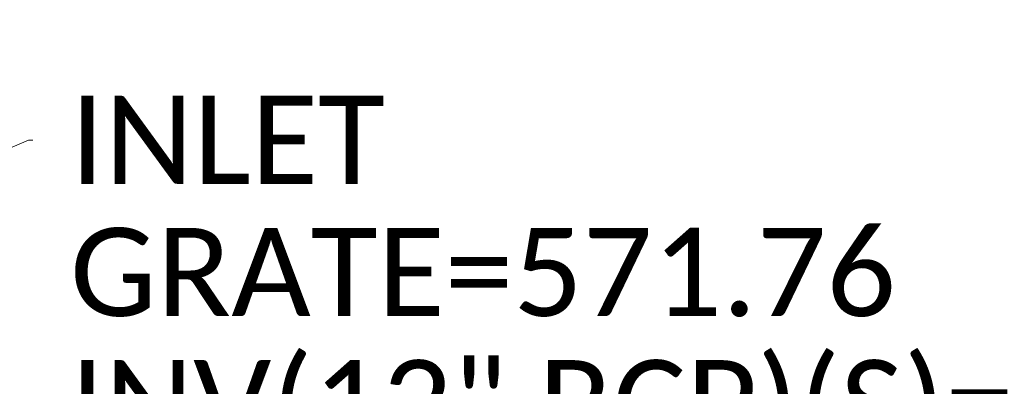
# Model space of a CAD drawing. Extents: x 413123 to 1465301, y 377724 to 504150.
# Tile 106 of 256: x 1463421 to 1463453, y 433159 to 433171. Entities that reach past the tile are written whole.
import ezdxf

# ---------------------------------------------------------------- set-up
doc = ezdxf.new("R2010")
doc.units = 0
doc.header["$MEASUREMENT"] = 0
doc.linetypes.add('DGN Style 1', pattern=[8.732639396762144, 0.01453018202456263, -8.71810921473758])
doc.linetypes.add('DGN Style 3', pattern=[20.34225483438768, 14.53018202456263, -5.812072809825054])
for name, color, linetype, lineweight in [('DR_X_Text', 7, 'Continuous', 0), ('PV_X_Curb', 120, 'DGN Style 1', 0), ('PV_X_EOP', 7, 'DGN Style 3', 0)]:
    doc.layers.add(name, color=color, linetype=linetype, lineweight=lineweight)
doc.styles.add('X_Straight-Normal LS 0.50', font='calibril.ttf', dxfattribs={"height": 0.13999972})
doc.styles.add('X_Straight-Normal LS 0.50_0', font='calibril.ttf')
doc.dimstyles.new('X_Dec-0  Masked  Straight', dxfattribs={"dimtxt": 0.13999972, "dimasz": 0.13999972, "dimexe": 0.06999986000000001, "dimexo": 0.06999986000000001, "dimgap": 0.06999986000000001, "dimtad": 1, "dimdec": 0, "dimzin": 3, "dimdsep": 46, "dimtxsty": 'X_Straight-Normal LS 0.50_0', "dimcen": 0, "dimclrd": 7, "dimclre": 7, "dimaunit": 1, "dimadec": 4, "dimazin": 2, "dimtfac": 1, "dimtdec": 0, "dimtofl": 0, "dimtmove": 1, "dimatfit": 1, "dimfxl": 1, "dimtolj": 1, "dimtzin": 3, "dimlwd": 0, "dimlwe": 0, "dimarcsym": 0})

msp = doc.modelspace()

# ---------------------------------------------------------------- linework, layer by layer
at = {"layer": 'PV_X_Curb'}
for points, knots in [([(1463694.730807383, 433042.1012902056, 573.2000085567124), (1463688.122071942, 433044.6665198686, 573.2117681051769), (1463681.5133365, 433047.2317495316, 573.2235276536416), (1463674.904601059, 433049.7969791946, 573.2352872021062), (1463669.906627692, 433051.7384291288, 573.2422034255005), (1463664.908654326, 433053.679879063, 573.249119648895), (1463659.910680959, 433055.6213289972, 573.2560358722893), (1463659.31440991, 433055.8530469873, 573.3282538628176), (1463658.718138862, 433056.0847649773, 573.400471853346), (1463658.121867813, 433056.3164829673, 573.4726898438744), (1463656.811811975, 433056.8455353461, 573.4691755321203), (1463655.501756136, 433057.3745877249, 573.4656612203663), (1463654.191700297, 433057.9036401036, 573.4621469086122), (1463647.078403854, 433060.7016199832, 573.4311409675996), (1463639.965107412, 433063.4995998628, 573.4001350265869), (1463632.851810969, 433066.2975797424, 573.3691290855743), (1463626.603526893, 433068.7760307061, 573.3262890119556), (1463620.355242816, 433071.25448167, 573.2834489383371), (1463614.10695874, 433073.7329326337, 573.2406088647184), (1463606.821724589, 433076.5483492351, 573.1778320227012), (1463599.536490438, 433079.3637658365, 573.1150551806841), (1463592.251256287, 433082.1791824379, 573.052278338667), (1463585.048675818, 433085.0513616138, 572.9767093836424), (1463577.846095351, 433087.9235407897, 572.901140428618), (1463570.643514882, 433090.7957199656, 572.8255714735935), (1463568.520856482, 433091.6009161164, 572.8136526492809), (1463566.398198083, 433092.4061122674, 572.8017338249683), (1463564.275539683, 433093.2113084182, 572.7898150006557), (1463563.658286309, 433093.4932407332, 572.723361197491), (1463563.041032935, 433093.7751730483, 572.6569073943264), (1463562.423779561, 433094.0571053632, 572.5904535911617), (1463557.897842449, 433095.8076798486, 572.5495712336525), (1463553.371905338, 433097.5582543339, 572.5086888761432), (1463548.845968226, 433099.3088288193, 572.4678065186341), (1463541.746736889, 433102.0973839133, 572.4116307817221), (1463534.647505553, 433104.8859390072, 572.3554550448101), (1463527.548274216, 433107.6744941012, 572.2992793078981), (1463527.099574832, 433107.8541490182, 572.3819727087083), (1463526.650875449, 433108.0338039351, 572.4646661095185), (1463526.202176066, 433108.2134588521, 572.5473595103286), (1463518.442801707, 433111.2934591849, 572.5872886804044), (1463510.683427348, 433114.3734595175, 572.6272178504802), (1463502.924052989, 433117.4534598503, 572.6671470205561), (1463495.101662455, 433120.5759616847, 572.6180249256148), (1463487.279271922, 433123.6984635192, 572.5689028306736), (1463479.456881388, 433126.8209653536, 572.5197807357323), (1463474.540841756, 433128.7396558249, 572.5305568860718), (1463469.624802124, 433130.6583462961, 572.5413330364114), (1463464.708762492, 433132.5770367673, 572.5521091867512), (1463464.15178183, 433132.7738995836, 572.4839343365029), (1463463.594801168, 433132.9707623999, 572.4157594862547), (1463463.037820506, 433133.1676252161, 572.3475846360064), (1463455.395093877, 433136.1460172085, 572.2965798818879), (1463447.752367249, 433139.1244092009, 572.2455751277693), (1463440.10964062, 433142.1028011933, 572.1945703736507), (1463439.463345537, 433142.3911085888, 572.2249332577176), (1463438.817050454, 433142.6794159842, 572.2552961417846), (1463438.170755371, 433142.9677233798, 572.2856590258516), (1463431.589276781, 433145.5431962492, 572.3185177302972), (1463425.007798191, 433148.1186691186, 572.351376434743), (1463418.4263196, 433150.6941419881, 572.3842351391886), (1463413.565512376, 433152.6091060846, 572.3506952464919), (1463408.704705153, 433154.5240701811, 572.3171553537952), (1463403.843897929, 433156.4390342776, 572.2836154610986), (1463402.295983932, 433157.0721267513, 572.2966227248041), (1463400.748069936, 433157.7052192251, 572.3096299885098), (1463399.20015594, 433158.3383116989, 572.3226372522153), (1463398.571326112, 433158.6030358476, 572.2531442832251), (1463397.942496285, 433158.8677599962, 572.1836513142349), (1463397.313666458, 433159.1324841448, 572.1141583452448), (1463389.499427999, 433162.1494767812, 572.1431257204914), (1463381.68518954, 433165.1664694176, 572.172093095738), (1463373.87095108, 433168.1834620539, 572.2010604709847), (1463373.202610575, 433168.4242856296, 572.2485422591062), (1463372.53427007, 433168.6651092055, 572.2960240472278), (1463371.865929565, 433168.9059327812, 572.3435058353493), (1463366.852918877, 433170.8940812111, 572.309207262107), (1463361.839908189, 433172.882229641, 572.2749086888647), (1463356.826897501, 433174.8703780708, 572.2406101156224), (1463350.263613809, 433177.4130764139, 572.2105829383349), (1463343.700330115, 433179.955774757, 572.1805557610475), (1463337.137046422, 433182.4984731, 572.1505285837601), (1463332.732110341, 433184.1753668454, 572.1399057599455), (1463328.327174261, 433185.8522605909, 572.129282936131), (1463323.922238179, 433187.5291543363, 572.1186601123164), (1463323.550514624, 433187.6736224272, 572.0672464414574), (1463323.17879107, 433187.8180905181, 572.0158327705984), (1463322.807067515, 433187.9625586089, 571.9644190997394), (1463314.242457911, 433191.4677850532, 571.9189611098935), (1463305.677848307, 433194.9730114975, 571.8735031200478), (1463297.113238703, 433198.4782379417, 571.8280451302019), (1463296.447798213, 433198.6498683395, 571.8729159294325), (1463295.782357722, 433198.8214987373, 571.917786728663), (1463295.116917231, 433198.9931291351, 571.9626575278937), (1463288.43623397, 433201.6173953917, 571.9595616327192), (1463281.755550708, 433204.2416616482, 571.9564657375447), (1463275.074867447, 433206.8659279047, 571.9533698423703), (1463270.698621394, 433208.5836220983, 571.955071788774), (1463266.322375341, 433210.3013162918, 571.9567737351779), (1463261.946129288, 433212.0190104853, 571.9584756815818), (1463261.255964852, 433212.2907585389, 571.8814296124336), (1463260.565800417, 433212.5625065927, 571.8043835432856), (1463259.875635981, 433212.8342546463, 571.7273374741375), (1463253.221984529, 433215.4661261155, 571.684237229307), (1463246.568333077, 433218.0979975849, 571.6411369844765), (1463239.914681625, 433220.7298690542, 571.5980367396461), (1463232.697418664, 433223.5591135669, 571.584901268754), (1463225.480155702, 433226.3883580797, 571.5717657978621), (1463218.262892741, 433229.2176025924, 571.5586303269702), (1463212.689928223, 433231.3845503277, 571.501804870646), (1463207.116963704, 433233.5514980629, 571.4449794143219), (1463201.543999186, 433235.7184457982, 571.3881539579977), (1463197.702392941, 433237.2969398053, 571.3824755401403), (1463193.860786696, 433238.8754338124, 571.376797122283), (1463190.01918045, 433240.4539278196, 571.3711187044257), (1463189.420555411, 433240.6641899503, 571.4587546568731), (1463188.821930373, 433240.874452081, 571.5463906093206), (1463188.223305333, 433241.0847142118, 571.6340265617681), (1463185.054584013, 433242.3131517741, 571.6250500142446), (1463181.885862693, 433243.5415893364, 571.6160734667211), (1463178.717141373, 433244.7700268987, 571.6070969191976), (1463171.181422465, 433247.7347391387, 571.5342143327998), (1463163.645703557, 433250.6994513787, 571.4613317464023), (1463156.10998465, 433253.6641636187, 571.3884491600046), (1463148.761307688, 433256.5197229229, 571.322577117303), (1463141.412630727, 433259.3752822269, 571.2567050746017), (1463134.063953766, 433262.2308415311, 571.1908330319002), (1463126.984343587, 433264.9936274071, 571.2120531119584), (1463119.904733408, 433267.756413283, 571.2332731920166), (1463112.82512323, 433270.519199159, 571.2544932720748), (1463106.948373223, 433272.8554993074, 571.272380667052), (1463101.071623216, 433275.1917994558, 571.290268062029), (1463095.19487321, 433277.5280996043, 571.3081554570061), (1463087.382378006, 433280.5556578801, 571.2445784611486), (1463079.569882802, 433283.583216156, 571.1810014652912), (1463071.757387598, 433286.6107744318, 571.1174244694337), (1463067.011834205, 433288.4980060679, 571.0790224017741), (1463062.266280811, 433290.385237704, 571.0406203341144), (1463057.520727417, 433292.27246934, 571.0022182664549), (1463052.596696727, 433294.1302708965, 570.9741905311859), (1463047.672666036, 433295.988072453, 570.946162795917), (1463042.748635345, 433297.8458740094, 570.9181350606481), (1463040.996474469, 433298.028892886, 570.6600759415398), (1463037.884741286, 433298.0614564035, 570.3732611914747), (1463033.533792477, 433297.4811137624, 570.213053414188), (1463028.578927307, 433295.8351240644, 570.8846791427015), (1463025.750437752, 433293.3300609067, 570.5443428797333), (1463024.222435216, 433291.00068514, 570.5092220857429), (1463023.412434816, 433289.7658735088, 570.490604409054), (1463022.602434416, 433288.5310618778, 570.4719867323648), (1463021.792434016, 433287.2962502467, 570.4533690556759), (1463021.001432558, 433285.3732457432, 570.5012869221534), (1463020.2104311, 433283.4502412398, 570.549204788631), (1463019.419429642, 433281.5272367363, 570.5971226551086), (1463018.531487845, 433279.3825151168, 570.6481372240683), (1463017.643546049, 433277.2377934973, 570.6991517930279), (1463016.755604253, 433275.0930718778, 570.7501663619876), (1463014.741467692, 433270.0950215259, 570.9656913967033), (1463012.727331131, 433265.096971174, 571.181216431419), (1463010.71319457, 433260.0989208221, 571.3967414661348)], [0, 0, 0, 0, 0.01923076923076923, 0.01923076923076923, 0.01923076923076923, 0.03846153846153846, 0.03846153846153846, 0.03846153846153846, 0.05769230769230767, 0.05769230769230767, 0.05769230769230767, 0.07692307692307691, 0.07692307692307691, 0.07692307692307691, 0.09615384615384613, 0.09615384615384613, 0.09615384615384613, 0.1153846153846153, 0.1153846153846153, 0.1153846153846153, 0.1346153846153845, 0.1346153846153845, 0.1346153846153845, 0.1538461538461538, 0.1538461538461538, 0.1538461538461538, 0.1730769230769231, 0.1730769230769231, 0.1730769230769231, 0.1923076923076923, 0.1923076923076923, 0.1923076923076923, 0.2115384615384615, 0.2115384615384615, 0.2115384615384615, 0.2307692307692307, 0.2307692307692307, 0.2307692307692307, 0.25, 0.25, 0.25, 0.269230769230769, 0.269230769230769, 0.269230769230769, 0.2884615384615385, 0.2884615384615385, 0.2884615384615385, 0.3076923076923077, 0.3076923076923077, 0.3076923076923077, 0.3269230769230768, 0.3269230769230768, 0.3269230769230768, 0.3461538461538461, 0.3461538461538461, 0.3461538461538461, 0.3653846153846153, 0.3653846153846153, 0.3653846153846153, 0.3846153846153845, 0.3846153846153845, 0.3846153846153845, 0.4038461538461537, 0.4038461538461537, 0.4038461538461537, 0.423076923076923, 0.423076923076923, 0.423076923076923, 0.4423076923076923, 0.4423076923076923, 0.4423076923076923, 0.4615384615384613, 0.4615384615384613, 0.4615384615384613, 0.4807692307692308, 0.4807692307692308, 0.4807692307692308, 0.5, 0.5, 0.5, 0.5192307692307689, 0.5192307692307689, 0.5192307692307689, 0.538461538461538, 0.538461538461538, 0.538461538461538, 0.5576923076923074, 0.5576923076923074, 0.5576923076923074, 0.576923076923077, 0.576923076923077, 0.576923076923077, 0.5961538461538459, 0.5961538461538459, 0.5961538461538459, 0.6153846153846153, 0.6153846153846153, 0.6153846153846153, 0.6346153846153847, 0.6346153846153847, 0.6346153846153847, 0.6538461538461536, 0.6538461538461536, 0.6538461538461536, 0.673076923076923, 0.673076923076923, 0.673076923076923, 0.6923076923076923, 0.6923076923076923, 0.6923076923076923, 0.7115384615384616, 0.7115384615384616, 0.7115384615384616, 0.7307692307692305, 0.7307692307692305, 0.7307692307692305, 0.7499999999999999, 0.7499999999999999, 0.7499999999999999, 0.7692307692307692, 0.7692307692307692, 0.7692307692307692, 0.7884615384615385, 0.7884615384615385, 0.7884615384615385, 0.8076923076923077, 0.8076923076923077, 0.8076923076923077, 0.826923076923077, 0.826923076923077, 0.826923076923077, 0.846153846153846, 0.846153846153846, 0.846153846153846, 0.8653846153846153, 0.8653846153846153, 0.8653846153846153, 0.8846153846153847, 0.8846153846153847, 0.8846153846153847, 0.9038461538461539, 0.9038461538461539, 0.9038461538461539, 0.9087225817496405, 0.9125585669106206, 0.9159702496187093, 0.9230769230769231, 0.9230769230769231, 0.9230769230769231, 0.9423076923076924, 0.9423076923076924, 0.9423076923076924, 0.9615384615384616, 0.9615384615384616, 0.9615384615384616, 0.9807692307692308, 0.9807692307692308, 0.9807692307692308, 1, 1, 1, 1]), ([(1464212.130625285, 432930.1921386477, 574.8569475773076), (1464211.309927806, 432926.6717508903, 574.8043550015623), (1464208.620583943, 432919.4336842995, 574.59247811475), (1464203.942792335, 432911.4759950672, 574.9755149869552), (1464198.528113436, 432907.065000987, 574.3013993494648), (1464195.129930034, 432904.9843538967, 574.1567793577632), (1464190.424056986, 432902.8821727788, 574.9491376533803), (1464184.484657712, 432901.1540257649, 574.5405969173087), (1464177.178004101, 432901.5982480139, 574.618938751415), (1464172.360644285, 432902.5498269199, 574.540636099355), (1464170.098213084, 432903.4430988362, 574.5563680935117), (1464162.859082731, 432906.3013125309, 574.606705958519), (1464155.619952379, 432909.1595262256, 574.6570438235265), (1464148.380822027, 432912.0177399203, 574.7073816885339), (1464141.151301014, 432914.8902431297, 574.7073216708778), (1464133.92178, 432917.7627463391, 574.7072616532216), (1464126.692258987, 432920.6352495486, 574.7072016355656), (1464118.299673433, 432923.8963305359, 574.7083911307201), (1464109.907087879, 432927.1574115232, 574.7095806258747), (1464101.514502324, 432930.4184925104, 574.7107701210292), (1464094.565360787, 432933.130540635, 574.7407559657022), (1464087.61621925, 432935.8425887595, 574.7707418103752), (1464080.667077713, 432938.554636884, 574.8007276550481), (1464073.934937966, 432941.2263393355, 574.8213669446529), (1464067.202798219, 432943.898041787, 574.8420062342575), (1464060.470658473, 432946.5697442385, 574.8626455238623), (1464057.576627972, 432947.7186628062, 574.8432796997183), (1464054.682597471, 432948.8675813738, 574.8239138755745), (1464051.788566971, 432950.0164999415, 574.8045480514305), (1464048.178118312, 432951.4627468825, 574.7485807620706), (1464044.567669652, 432952.9089938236, 574.6926134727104), (1464040.957220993, 432954.3552407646, 574.6366461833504), (1464036.026248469, 432956.2655431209, 574.6576247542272), (1464031.095275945, 432958.1758454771, 574.6786033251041), (1464026.164303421, 432960.0861478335, 574.6995818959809), (1464025.481248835, 432960.3621999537, 574.7846270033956), (1464024.798194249, 432960.6382520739, 574.8696721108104), (1464024.115139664, 432960.9143041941, 574.9547172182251), (1464019.953009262, 432962.5411523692, 574.9621940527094), (1464015.790878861, 432964.1680005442, 574.9696708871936), (1464011.628748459, 432965.7948487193, 574.977147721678), (1464011.04864364, 432966.0149524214, 574.8862879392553), (1464010.46853882, 432966.2350561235, 574.7954281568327), (1464009.888434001, 432966.4551598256, 574.7045683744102), (1464003.274891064, 432969.0729880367, 574.7150542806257), (1463996.661348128, 432971.6908162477, 574.7255401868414), (1463990.047805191, 432974.3086444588, 574.736026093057), (1463988.669673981, 432974.8809759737, 574.7338566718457), (1463987.29154277, 432975.4533074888, 574.7316872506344), (1463985.91341156, 432976.0256390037, 574.7295178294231), (1463985.302306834, 432976.2580753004, 574.8215004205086), (1463984.691202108, 432976.4905115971, 574.9134830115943), (1463984.080097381, 432976.7229478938, 575.0054656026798), (1463979.817419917, 432978.3858828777, 575.0066354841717), (1463975.554742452, 432980.0488178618, 575.0078053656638), (1463971.292064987, 432981.7117528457, 575.0089752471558), (1463963.356387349, 432984.9149377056, 575.0146263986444), (1463955.420709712, 432988.1181225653, 575.0202775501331), (1463947.485032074, 432991.3213074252, 575.0259287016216), (1463941.290077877, 432993.6868748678, 575.0083102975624), (1463935.095123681, 432996.0524423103, 574.990691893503), (1463928.900169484, 432998.4180097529, 574.9730734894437), (1463921.313287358, 433001.3706240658, 574.974915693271), (1463913.726405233, 433004.3232383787, 574.9767578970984), (1463906.139523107, 433007.2758526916, 574.9786001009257), (1463898.560596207, 433010.2391392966, 574.9626699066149), (1463890.981669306, 433013.2024259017, 574.9467397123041), (1463883.402742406, 433016.1657125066, 574.9308095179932), (1463881.345594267, 433016.9902447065, 574.9117253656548), (1463879.288446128, 433017.8147769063, 574.8926412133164), (1463877.231297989, 433018.6393091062, 574.8735570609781), (1463876.686567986, 433018.90836837, 574.7907628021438), (1463876.141837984, 433019.1774276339, 574.7079685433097), (1463875.597107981, 433019.4464868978, 574.6251742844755), (1463866.491552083, 433023.0102079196, 574.5286453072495), (1463857.385996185, 433026.5739289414, 574.4321163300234), (1463848.280440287, 433030.1376499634, 574.3355873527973), (1463842.273435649, 433032.5433451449, 574.290891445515), (1463836.26643101, 433034.9490403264, 574.2461955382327), (1463830.259426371, 433037.354735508, 574.2014996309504), (1463827.706954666, 433038.3596743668, 574.2016278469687), (1463825.154482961, 433039.3646132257, 574.2017560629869), (1463822.602011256, 433040.3695520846, 574.2018842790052), (1463822.273060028, 433040.5216812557, 574.2449460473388), (1463821.9441088, 433040.673810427, 574.2880078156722), (1463821.615157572, 433040.8259395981, 574.3310695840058), (1463814.081882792, 433043.8160048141, 574.2658061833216), (1463806.548608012, 433046.8060700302, 574.2005427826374), (1463799.015333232, 433049.7961352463, 574.1352793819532), (1463790.881392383, 433052.9784830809, 574.0409375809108), (1463782.747451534, 433056.1608309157, 573.9465957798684), (1463774.613510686, 433059.3431787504, 573.8522539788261), (1463767.30279864, 433062.1866842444, 573.7907467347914), (1463759.992086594, 433065.0301897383, 573.7292394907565), (1463752.681374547, 433067.8736952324, 573.6677322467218), (1463745.746627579, 433070.6484046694, 573.6115134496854), (1463738.81188061, 433073.4231141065, 573.5552946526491), (1463731.877133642, 433076.1978235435, 573.4990758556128), (1463723.920721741, 433079.269784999, 573.4558768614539), (1463715.96430984, 433082.3417464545, 573.412677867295), (1463708.007897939, 433085.4137079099, 573.3694788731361), (1463699.705494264, 433088.6982952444, 573.2960693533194), (1463691.40309059, 433091.9828825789, 573.2226598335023), (1463683.100686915, 433095.2674699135, 573.1492503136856), (1463675.369218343, 433098.3176278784, 573.0764007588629), (1463667.637749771, 433101.3677858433, 573.0035512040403), (1463659.906281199, 433104.4179438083, 572.9307016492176), (1463654.180695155, 433106.6960611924, 572.8929602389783), (1463648.455109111, 433108.9741785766, 572.855218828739), (1463642.729523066, 433111.2522959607, 572.8174774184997), (1463634.990870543, 433114.2968556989, 572.7735525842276), (1463627.252218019, 433117.3414154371, 572.7296277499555), (1463619.513565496, 433120.3859751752, 572.6857029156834), (1463610.349498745, 433123.93395352, 572.6620255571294), (1463601.185431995, 433127.4819318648, 572.6383481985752), (1463592.021365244, 433131.0299102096, 572.6146708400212), (1463584.379899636, 433134.0860580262, 572.5703305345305), (1463576.738434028, 433137.1422058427, 572.5259902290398), (1463569.096968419, 433140.1983536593, 572.4816499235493), (1463560.424944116, 433143.6374746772, 572.4263088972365), (1463551.752919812, 433147.0765956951, 572.3709678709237), (1463543.080895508, 433150.5157167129, 572.315626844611), (1463535.024004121, 433153.6725581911, 572.2917231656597), (1463526.967112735, 433156.8293996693, 572.2678194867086), (1463518.910221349, 433159.9862411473, 572.2439158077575), (1463505.273646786, 433165.3724393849, 572.2223349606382), (1463491.637072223, 433170.7586376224, 572.2007541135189), (1463478.00049766, 433176.1448358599, 572.1791732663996), (1463470.02998399, 433179.2607996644, 572.1634328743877), (1463462.05947032, 433182.3767634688, 572.1476924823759), (1463454.08895665, 433185.4927272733, 572.1319520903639), (1463447.976240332, 433187.9013968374, 572.1084402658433), (1463441.863524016, 433190.3100664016, 572.084928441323), (1463435.750807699, 433192.7187359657, 572.0614166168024), (1463430.533446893, 433194.7109056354, 572.0246570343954), (1463425.316086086, 433196.703075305, 571.9878974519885), (1463420.098725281, 433198.6952449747, 571.9511378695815), (1463420.088321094, 433198.7497997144, 571.9601351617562), (1463420.077916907, 433198.804354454, 571.9691324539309), (1463420.067512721, 433198.8589091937, 571.9781297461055)], [0, 0, 0, 0, 0.004233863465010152, 0.009367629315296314, 0.01063404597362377, 0.01259545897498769, 0.01409081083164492, 0.01684419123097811, 0.01986488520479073, 0.02272727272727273, 0.02272727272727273, 0.02272727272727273, 0.04545454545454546, 0.04545454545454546, 0.04545454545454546, 0.06818181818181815, 0.06818181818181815, 0.06818181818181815, 0.09090909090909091, 0.09090909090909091, 0.09090909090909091, 0.1136363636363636, 0.1136363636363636, 0.1136363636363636, 0.1363636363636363, 0.1363636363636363, 0.1363636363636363, 0.159090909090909, 0.159090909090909, 0.159090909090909, 0.1818181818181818, 0.1818181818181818, 0.1818181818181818, 0.2045454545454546, 0.2045454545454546, 0.2045454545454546, 0.2272727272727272, 0.2272727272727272, 0.2272727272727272, 0.2499999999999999, 0.2499999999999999, 0.2499999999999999, 0.2727272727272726, 0.2727272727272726, 0.2727272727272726, 0.2954545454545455, 0.2954545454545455, 0.2954545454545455, 0.3181818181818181, 0.3181818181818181, 0.3181818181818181, 0.3409090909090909, 0.3409090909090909, 0.3409090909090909, 0.3636363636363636, 0.3636363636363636, 0.3636363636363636, 0.3863636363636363, 0.3863636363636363, 0.3863636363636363, 0.4090909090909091, 0.4090909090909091, 0.4090909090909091, 0.4318181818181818, 0.4318181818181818, 0.4318181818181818, 0.4545454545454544, 0.4545454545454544, 0.4545454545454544, 0.4772727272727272, 0.4772727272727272, 0.4772727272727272, 0.4999999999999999, 0.4999999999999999, 0.4999999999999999, 0.5227272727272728, 0.5227272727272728, 0.5227272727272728, 0.5454545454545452, 0.5454545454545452, 0.5454545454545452, 0.5681818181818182, 0.5681818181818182, 0.5681818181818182, 0.5909090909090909, 0.5909090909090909, 0.5909090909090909, 0.6136363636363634, 0.6136363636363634, 0.6136363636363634, 0.6363636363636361, 0.6363636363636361, 0.6363636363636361, 0.6590909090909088, 0.6590909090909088, 0.6590909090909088, 0.6818181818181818, 0.6818181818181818, 0.6818181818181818, 0.7045454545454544, 0.7045454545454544, 0.7045454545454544, 0.7272727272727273, 0.7272727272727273, 0.7272727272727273, 0.75, 0.75, 0.75, 0.7727272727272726, 0.7727272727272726, 0.7727272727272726, 0.7954545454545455, 0.7954545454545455, 0.7954545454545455, 0.8181818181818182, 0.8181818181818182, 0.8181818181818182, 0.8409090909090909, 0.8409090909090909, 0.8409090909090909, 0.8636363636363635, 0.8636363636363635, 0.8636363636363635, 0.8863636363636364, 0.8863636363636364, 0.8863636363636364, 0.9090909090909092, 0.9090909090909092, 0.9090909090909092, 0.9318181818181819, 0.9318181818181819, 0.9318181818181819, 0.9545454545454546, 0.9545454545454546, 0.9545454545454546, 0.9772727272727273, 0.9772727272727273, 0.9772727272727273, 1, 1, 1, 1])]:
    msp.add_open_spline(points, degree=3, knots=knots, dxfattribs=at)
at = {"layer": 'PV_X_EOP'}
for points, knots in [([(1463695.37345491, 433042.3269481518, 573.2056029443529), (1463695.118355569, 433042.4173281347, 573.1929567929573), (1463694.863256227, 433042.5077081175, 573.1803106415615), (1463694.608156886, 433042.5980881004, 573.1676644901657), (1463688.127196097, 433045.133574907, 573.1638691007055), (1463681.646235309, 433047.6690617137, 573.1600737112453), (1463675.165274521, 433050.2045485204, 573.1562783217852), (1463668.255959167, 433052.9440202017, 573.1540820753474), (1463661.346643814, 433055.6834918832, 573.1518858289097), (1463654.437328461, 433058.4229635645, 573.149689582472), (1463647.338400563, 433061.2071824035, 573.1301154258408), (1463640.239472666, 433063.9914012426, 573.1105412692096), (1463633.140544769, 433066.7756200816, 573.0909671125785), (1463626.823799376, 433069.2202639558, 573.0453158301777), (1463620.507053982, 433071.6649078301, 572.999664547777), (1463614.190308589, 433074.1095517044, 572.9540132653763), (1463606.930945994, 433076.9629614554, 572.8967218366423), (1463599.671583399, 433079.8163712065, 572.8394304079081), (1463592.412220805, 433082.6697809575, 572.7821389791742), (1463585.208613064, 433085.5359198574, 572.7224006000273), (1463578.005005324, 433088.4020587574, 572.6626622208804), (1463570.801397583, 433091.2681976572, 572.6029238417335), (1463563.539543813, 433094.1288766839, 572.5195568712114), (1463556.277690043, 433096.9895557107, 572.4361899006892), (1463549.015836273, 433099.8502347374, 572.3528229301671), (1463541.464235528, 433102.896740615, 572.3143753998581), (1463533.912634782, 433105.9432464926, 572.2759278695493), (1463526.361034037, 433108.9897523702, 572.2374803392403), (1463524.510466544, 433109.6486739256, 572.222419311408), (1463522.659899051, 433110.307595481, 572.2073582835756), (1463520.809331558, 433110.9665170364, 572.1922972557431), (1463520.996148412, 433111.478044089, 572.2051758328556), (1463521.182965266, 433111.9895711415, 572.2180544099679), (1463521.36978212, 433112.5010981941, 572.2309329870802), (1463520.520611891, 433112.8412018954, 572.2365752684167), (1463519.671441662, 433113.1813055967, 572.2422175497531), (1463518.822271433, 433113.5214092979, 572.2478598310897), (1463518.644435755, 433113.0349413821, 572.2388127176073), (1463518.466600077, 433112.5484734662, 572.229765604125), (1463518.288764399, 433112.0620055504, 572.2207184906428), (1463514.835464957, 433113.4033588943, 572.2367800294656), (1463511.382165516, 433114.7447122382, 572.2528415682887), (1463507.928866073, 433116.0860655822, 572.2689031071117), (1463493.594865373, 433121.7420238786, 572.2482959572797), (1463479.260864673, 433127.3979821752, 572.2276888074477), (1463464.926863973, 433133.0539404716, 572.2070816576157), (1463449.455525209, 433139.0728186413, 572.1640707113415), (1463433.984186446, 433145.0916968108, 572.1210597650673), (1463418.512847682, 433151.1105749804, 572.0780488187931), (1463413.328996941, 433153.1553309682, 572.0135393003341), (1463408.145146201, 433155.200086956, 571.9490297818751), (1463402.961295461, 433157.2448429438, 571.8845202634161), (1463403.132465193, 433157.7716799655, 571.9190447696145), (1463403.303634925, 433158.2985169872, 571.953569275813), (1463403.474804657, 433158.825354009, 571.9880937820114), (1463402.600267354, 433159.1613721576, 571.9863420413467), (1463401.725730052, 433159.4973903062, 571.984590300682), (1463400.851192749, 433159.8334084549, 571.9828385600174), (1463400.653049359, 433159.3552482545, 571.9439093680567), (1463400.454905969, 433158.8770880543, 571.9049801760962), (1463400.256762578, 433158.3989278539, 571.8660509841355), (1463399.322085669, 433158.774478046, 571.9116587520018), (1463398.387408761, 433159.150028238, 571.9572665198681), (1463397.452731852, 433159.5255784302, 572.0028742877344), (1463389.04126259, 433162.8168634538, 571.9920574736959), (1463380.629793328, 433166.1081484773, 571.9812406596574), (1463372.218324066, 433169.3994335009, 571.9704238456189), (1463367.156032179, 433171.3851717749, 571.9528553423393), (1463362.093740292, 433173.370910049, 571.9352868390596), (1463357.031448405, 433175.3566483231, 571.91771833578), (1463350.485608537, 433177.9162151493, 571.9032139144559), (1463343.93976867, 433180.4757819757, 571.8887094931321), (1463337.393928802, 433183.0353488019, 571.8742050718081), (1463332.955818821, 433184.7683232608, 571.8612483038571), (1463328.517708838, 433186.5012977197, 571.8482915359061), (1463324.079598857, 433188.2342721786, 571.835334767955), (1463307.834725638, 433194.592922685, 571.7755947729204), (1463291.58985242, 433200.9515731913, 571.7158547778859), (1463275.344979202, 433207.3102236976, 571.6561147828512), (1463270.255842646, 433209.3105723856, 571.6395679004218), (1463265.16670609, 433211.3109210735, 571.6230210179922), (1463260.077569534, 433213.3112697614, 571.6064741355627), (1463253.452444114, 433215.9179517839, 571.5595870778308), (1463246.827318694, 433218.5246338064, 571.5127000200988), (1463240.202193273, 433221.1313158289, 571.4658129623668), (1463232.962477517, 433223.9732301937, 571.4532933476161), (1463225.722761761, 433226.8151445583, 571.4407737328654), (1463218.483046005, 433229.6570589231, 571.4282541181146), (1463212.90690448, 433231.8646312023, 571.4088467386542), (1463207.330762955, 433234.0722034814, 571.3894393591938), (1463201.754621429, 433236.2797757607, 571.3700319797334), (1463194.142429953, 433239.2572758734, 571.3409586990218), (1463186.530238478, 433242.2347759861, 571.3118854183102), (1463178.918047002, 433245.2122760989, 571.2828121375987), (1463169.428496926, 433248.9128530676, 571.1919051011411), (1463159.93894685, 433252.6134300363, 571.1009980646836), (1463150.449396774, 433256.314007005, 571.0100910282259), (1463145.077359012, 433258.4557943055, 570.9673048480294), (1463139.70532125, 433260.5975816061, 570.9245186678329), (1463134.333283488, 433262.7393689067, 570.8817324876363), (1463132.297653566, 433263.5246301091, 570.8037126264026), (1463130.262023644, 433264.3098913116, 570.7256927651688), (1463128.226393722, 433265.0951525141, 570.6476729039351), (1463128.413443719, 433265.4813551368, 570.6980714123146), (1463128.600493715, 433265.8675577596, 570.748469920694), (1463128.787543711, 433266.2537603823, 570.7988684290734), (1463127.919822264, 433266.676285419, 570.7925938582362), (1463127.052100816, 433267.0988104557, 570.786319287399), (1463126.184379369, 433267.5213354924, 570.7800447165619), (1463126.004706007, 433267.0870623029, 570.7088488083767), (1463125.825032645, 433266.6527891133, 570.6376529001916), (1463125.645359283, 433266.2185159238, 570.5664569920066), (1463121.458270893, 433267.8591123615, 570.6667666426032), (1463117.271182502, 433269.4997087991, 570.7670762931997), (1463113.084094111, 433271.1403052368, 570.8673859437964), (1463107.189564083, 433273.4271367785, 570.8747985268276), (1463101.295034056, 433275.7139683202, 570.8822111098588), (1463095.400504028, 433278.0007998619, 570.88962369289), (1463087.576983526, 433281.0591137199, 570.8606773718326), (1463079.753463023, 433284.117427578, 570.8317310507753), (1463071.92994252, 433287.175741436, 570.8027847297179), (1463067.216062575, 433289.0371870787, 570.7609532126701), (1463062.502182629, 433290.8986327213, 570.7191216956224), (1463057.788302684, 433292.7600783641, 570.6772901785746), (1463055.438489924, 433293.6549933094, 570.597871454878), (1463053.088677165, 433294.5499082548, 570.5184527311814), (1463050.738864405, 433295.4448232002, 570.4390340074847), (1463050.919405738, 433295.974786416, 570.493206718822), (1463051.099947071, 433296.5047496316, 570.547379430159), (1463051.280488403, 433297.0347128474, 570.6015521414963), (1463050.479713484, 433297.3478403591, 570.5996470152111), (1463049.678938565, 433297.660967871, 570.5977418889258), (1463048.878163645, 433297.9740953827, 570.5958367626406), (1463048.616684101, 433297.4827268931, 570.554312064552), (1463048.355204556, 433296.9913584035, 570.5127873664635), (1463048.093725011, 433296.499989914, 570.471262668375), (1463046.16244202, 433297.1796919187, 570.4532430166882), (1463044.231159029, 433297.8593939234, 570.4352233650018), (1463042.299876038, 433298.5390959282, 570.4172037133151), (1463040.683227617, 433298.6270722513, 570.3881765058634), (1463037.665619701, 433298.5647521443, 570.3323767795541), (1463033.387011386, 433297.9238663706, 570.2772123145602), (1463028.240821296, 433296.3164198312, 570.1397972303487), (1463025.314393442, 433293.7317706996, 570.0019896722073), (1463023.773730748, 433291.3674614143, 569.9858104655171), (1463022.862373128, 433289.9688870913, 569.9762398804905), (1463021.951015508, 433288.5703127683, 569.966669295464), (1463021.039657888, 433287.1717384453, 569.9570987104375)], [0, 0, 0, 0, 0.02083333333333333, 0.02083333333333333, 0.02083333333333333, 0.04166666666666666, 0.04166666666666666, 0.04166666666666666, 0.06249999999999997, 0.06249999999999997, 0.06249999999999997, 0.08333333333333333, 0.08333333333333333, 0.08333333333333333, 0.1041666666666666, 0.1041666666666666, 0.1041666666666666, 0.1249999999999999, 0.1249999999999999, 0.1249999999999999, 0.1458333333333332, 0.1458333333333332, 0.1458333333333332, 0.1666666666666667, 0.1666666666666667, 0.1666666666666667, 0.1875, 0.1875, 0.1875, 0.2083333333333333, 0.2083333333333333, 0.2083333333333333, 0.2291666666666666, 0.2291666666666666, 0.2291666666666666, 0.2499999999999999, 0.2499999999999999, 0.2499999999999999, 0.2708333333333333, 0.2708333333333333, 0.2708333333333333, 0.2916666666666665, 0.2916666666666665, 0.2916666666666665, 0.3125, 0.3125, 0.3125, 0.3333333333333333, 0.3333333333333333, 0.3333333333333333, 0.3541666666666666, 0.3541666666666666, 0.3541666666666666, 0.375, 0.375, 0.375, 0.3958333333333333, 0.3958333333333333, 0.3958333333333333, 0.4166666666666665, 0.4166666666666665, 0.4166666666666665, 0.4374999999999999, 0.4374999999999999, 0.4374999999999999, 0.4583333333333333, 0.4583333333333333, 0.4583333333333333, 0.4791666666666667, 0.4791666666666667, 0.4791666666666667, 0.4999999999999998, 0.4999999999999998, 0.4999999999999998, 0.5208333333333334, 0.5208333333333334, 0.5208333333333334, 0.5416666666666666, 0.5416666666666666, 0.5416666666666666, 0.5624999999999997, 0.5624999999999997, 0.5624999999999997, 0.5833333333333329, 0.5833333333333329, 0.5833333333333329, 0.6041666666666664, 0.6041666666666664, 0.6041666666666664, 0.625, 0.625, 0.625, 0.6458333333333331, 0.6458333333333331, 0.6458333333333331, 0.6666666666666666, 0.6666666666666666, 0.6666666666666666, 0.6875, 0.6875, 0.6875, 0.7083333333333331, 0.7083333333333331, 0.7083333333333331, 0.7291666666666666, 0.7291666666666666, 0.7291666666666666, 0.75, 0.75, 0.75, 0.7708333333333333, 0.7708333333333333, 0.7708333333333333, 0.7916666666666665, 0.7916666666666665, 0.7916666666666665, 0.8125, 0.8125, 0.8125, 0.8333333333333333, 0.8333333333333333, 0.8333333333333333, 0.8541666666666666, 0.8541666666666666, 0.8541666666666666, 0.875, 0.875, 0.875, 0.8958333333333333, 0.8958333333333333, 0.8958333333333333, 0.9166666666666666, 0.9166666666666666, 0.9166666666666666, 0.9375, 0.9375, 0.9375, 0.9583333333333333, 0.9583333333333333, 0.9583333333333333, 0.9631710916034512, 0.9674286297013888, 0.9713421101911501, 0.9791666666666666, 0.9791666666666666, 0.9791666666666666, 1, 1, 1, 1]), ([(1464214.200372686, 432930.0125938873, 574.6750505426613), (1464213.214898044, 432926.361571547, 574.6554390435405), (1464210.335317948, 432919.1136593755, 574.599029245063), (1464204.815820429, 432909.1018665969, 574.3565281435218), (1464195.494840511, 432902.6681098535, 574.2832162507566), (1464186.151923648, 432899.5681180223, 574.3579811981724), (1464179.771464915, 432899.4143722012, 574.2952422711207), (1464176.994920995, 432899.668020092, 574.2613856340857), (1464177.044937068, 432900.1320857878, 574.246040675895), (1464177.09495314, 432900.5961514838, 574.2306957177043), (1464177.144969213, 432901.0602171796, 574.2153507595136), (1464175.927058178, 432901.3040810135, 574.2430371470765), (1464174.709147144, 432901.5479448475, 574.2707235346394), (1464173.491236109, 432901.7918086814, 574.2984099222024), (1464172.308644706, 432902.1755399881, 574.3005170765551), (1464171.126053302, 432902.5592712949, 574.3026242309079), (1464169.943461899, 432902.9430026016, 574.3047313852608), (1464162.723370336, 432905.8427434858, 574.3155121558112), (1464155.503278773, 432908.7424843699, 574.3262929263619), (1464148.28318721, 432911.642225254, 574.3370736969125), (1464140.963550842, 432914.5045510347, 574.3540033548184), (1464133.643914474, 432917.3668768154, 574.3709330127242), (1464126.324278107, 432920.229202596, 574.3878626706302), (1464117.99499256, 432923.5208416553, 574.3850035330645), (1464109.665707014, 432926.8124807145, 574.3821443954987), (1464101.336421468, 432930.1041197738, 574.379285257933), (1464094.336812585, 432932.7637912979, 574.3758200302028), (1464087.337203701, 432935.4234628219, 574.3723548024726), (1464080.337594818, 432938.083134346, 574.3688895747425), (1464078.566977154, 432938.7843228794, 574.3609047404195), (1464076.79635949, 432939.4855114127, 574.3529199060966), (1464075.025741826, 432940.1866999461, 574.3449350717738), (1464074.785709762, 432939.7564827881, 574.378228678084), (1464074.545677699, 432939.3262656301, 574.4115222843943), (1464074.305645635, 432938.8960484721, 574.4448158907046), (1464073.469345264, 432939.1969356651, 574.4458787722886), (1464072.633044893, 432939.4978228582, 574.4469416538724), (1464071.796744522, 432939.7987100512, 574.4480045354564), (1464071.97040793, 432940.312748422, 574.4287374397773), (1464072.144071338, 432940.8267867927, 574.409470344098), (1464072.317734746, 432941.3408251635, 574.3902032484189), (1464068.292155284, 432942.9036241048, 574.4173304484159), (1464064.266575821, 432944.4664230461, 574.444457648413), (1464060.240996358, 432946.0292219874, 574.4715848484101), (1464057.404422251, 432947.1787736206, 574.4864594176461), (1464054.567848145, 432948.3283252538, 574.5013339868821), (1464051.731274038, 432949.477876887, 574.516208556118), (1464048.063307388, 432950.938260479, 574.5399384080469), (1464044.395340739, 432952.398644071, 574.5636682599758), (1464040.727374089, 432953.8590276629, 574.5873981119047), (1464034.963458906, 432956.1062960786, 574.5898090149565), (1464029.199543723, 432958.3535644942, 574.5922199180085), (1464023.43562854, 432960.6008329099, 574.5946308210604), (1464018.911872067, 432962.4084709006, 574.5961729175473), (1464014.388115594, 432964.2161088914, 574.5977150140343), (1464009.864359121, 432966.0237468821, 574.5992571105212), (1464003.210304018, 432968.6501103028, 574.6283223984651), (1463996.556248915, 432971.2764737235, 574.657387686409), (1463989.902193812, 432973.9028371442, 574.686452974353), (1463983.644315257, 432976.3395090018, 574.6736079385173), (1463977.386436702, 432978.7761808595, 574.6607629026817), (1463971.128558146, 432981.2128527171, 574.6479178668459), (1463963.156694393, 432984.301570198, 574.6367747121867), (1463955.184830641, 432987.390287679, 574.6256315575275), (1463947.212966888, 432990.47900516, 574.6144884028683), (1463942.061457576, 432992.5408900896, 574.6094202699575), (1463936.909948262, 432994.6027750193, 574.6043521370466), (1463931.758438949, 432996.664659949, 574.5992840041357), (1463931.530278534, 432996.2388306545, 574.6105157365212), (1463931.302118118, 432995.8130013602, 574.6217474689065), (1463931.073957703, 432995.3871720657, 574.632979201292), (1463930.282763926, 432995.6687107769, 574.6290528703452), (1463929.49157015, 432995.9502494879, 574.6251265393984), (1463928.700376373, 432996.2317881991, 574.6212002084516), (1463928.807214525, 432996.705476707, 574.599354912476), (1463928.914052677, 432997.1791652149, 574.5775096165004), (1463929.020890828, 432997.6528537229, 574.5556643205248), (1463921.266149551, 433000.7043133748, 574.5760262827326), (1463913.511408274, 433003.7557730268, 574.5963882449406), (1463905.756666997, 433006.8072326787, 574.6167502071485), (1463898.165981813, 433009.7920181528, 574.6054520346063), (1463890.575296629, 433012.776803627, 574.594153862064), (1463882.984611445, 433015.7615891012, 574.5828556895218), (1463880.966246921, 433016.5788460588, 574.5677215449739), (1463878.947882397, 433017.3961030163, 574.552587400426), (1463876.929517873, 433018.2133599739, 574.5374532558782), (1463867.305783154, 433022.067236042, 574.4562781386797), (1463857.682048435, 433025.9211121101, 574.3751030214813), (1463848.058313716, 433029.7749881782, 574.293927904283), (1463842.0887679, 433032.15228938, 574.255719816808), (1463836.119222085, 433034.5295905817, 574.2175117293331), (1463830.149676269, 433036.9068917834, 574.1793036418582), (1463819.702520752, 433040.977061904, 574.114036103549), (1463809.255365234, 433045.0472320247, 574.0487685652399), (1463798.808209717, 433049.1174021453, 573.9835010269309), (1463790.688310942, 433052.3725879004, 573.8786775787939), (1463782.568412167, 433055.6277736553, 573.7738541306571), (1463774.448513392, 433058.8829594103, 573.6690306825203), (1463767.127717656, 433061.7370183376, 573.6030643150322), (1463759.806921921, 433064.591077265, 573.537097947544), (1463752.486126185, 433067.4451361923, 573.471131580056), (1463745.56751996, 433070.1466192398, 573.433483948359), (1463738.648913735, 433072.8481022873, 573.3958363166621), (1463731.73030751, 433075.5495853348, 573.3581886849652), (1463723.782972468, 433078.7051245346, 573.309049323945), (1463715.835637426, 433081.8606637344, 573.2599099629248), (1463707.888302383, 433085.0162029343, 573.2107706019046), (1463699.550043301, 433088.2607631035, 573.1408028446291), (1463691.211784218, 433091.5053232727, 573.0708350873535), (1463682.873525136, 433094.7498834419, 573.000867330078), (1463675.16451759, 433097.807374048, 572.9256101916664), (1463667.455510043, 433100.8648646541, 572.8503530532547), (1463659.746502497, 433103.9223552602, 572.7750959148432), (1463653.994087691, 433106.172674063, 572.7096262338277), (1463648.241672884, 433108.4229928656, 572.6441565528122), (1463642.489258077, 433110.6733116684, 572.5786868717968), (1463636.478925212, 433113.0512697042, 572.4919426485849), (1463630.468592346, 433115.4292277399, 572.4051984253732), (1463624.458259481, 433117.8071857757, 572.3184542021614), (1463624.206116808, 433117.2726760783, 572.3829538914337), (1463623.953974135, 433116.738166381, 572.447453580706), (1463623.701831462, 433116.2036566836, 572.5119532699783), (1463622.025810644, 433116.809407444, 572.5010582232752), (1463620.349789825, 433117.4151582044, 572.4901631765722), (1463618.673769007, 433118.0209089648, 572.4792681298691), (1463618.897990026, 433118.6383812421, 572.4475864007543), (1463619.122211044, 433119.2558535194, 572.4159046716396), (1463619.346432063, 433119.8733257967, 572.3842229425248), (1463610.151052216, 433123.4149093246, 572.3947054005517), (1463600.955672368, 433126.9564928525, 572.4051878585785), (1463591.760292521, 433130.4980763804, 572.4156703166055), (1463584.186192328, 433133.515636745, 572.3803871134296), (1463576.612092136, 433136.5331971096, 572.3451039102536), (1463569.037991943, 433139.5507574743, 572.3098207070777), (1463560.349163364, 433142.995578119, 572.2824074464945), (1463551.660334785, 433146.4403987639, 572.2549941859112), (1463542.971506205, 433149.8852194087, 572.227580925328), (1463534.92764778, 433153.0839553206, 572.2016946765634), (1463526.883789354, 433156.2826912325, 572.175808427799), (1463518.839930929, 433159.4814271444, 572.1499221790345), (1463505.060674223, 433164.8741050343, 572.1234911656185), (1463491.281417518, 433170.2667829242, 572.0970601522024), (1463477.502160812, 433175.6594608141, 572.0706291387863), (1463469.594324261, 433178.7703649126, 572.0379597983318), (1463461.68648771, 433181.8812690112, 572.0052904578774), (1463453.778651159, 433184.9921731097, 571.9726211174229), (1463447.751023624, 433187.3871797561, 571.9442134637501), (1463441.723396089, 433189.7821864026, 571.9158058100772), (1463435.695768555, 433192.1771930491, 571.8873981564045), (1463430.410020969, 433194.2126202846, 571.8528707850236), (1463425.124273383, 433196.2480475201, 571.8183434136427), (1463419.838525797, 433198.2834747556, 571.7838160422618)], [0, 0, 0, 0, 0.004335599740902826, 0.00918217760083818, 0.01294602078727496, 0.01724212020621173, 0.02040816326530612, 0.02040816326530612, 0.02040816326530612, 0.04081632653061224, 0.04081632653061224, 0.04081632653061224, 0.06122448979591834, 0.06122448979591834, 0.06122448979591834, 0.08163265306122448, 0.08163265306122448, 0.08163265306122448, 0.1020408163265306, 0.1020408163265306, 0.1020408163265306, 0.1224489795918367, 0.1224489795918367, 0.1224489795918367, 0.1428571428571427, 0.1428571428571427, 0.1428571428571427, 0.163265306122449, 0.163265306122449, 0.163265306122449, 0.1836734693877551, 0.1836734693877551, 0.1836734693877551, 0.2040816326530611, 0.2040816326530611, 0.2040816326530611, 0.2244897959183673, 0.2244897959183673, 0.2244897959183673, 0.2448979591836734, 0.2448979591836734, 0.2448979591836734, 0.2653061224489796, 0.2653061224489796, 0.2653061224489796, 0.2857142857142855, 0.2857142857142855, 0.2857142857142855, 0.3061224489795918, 0.3061224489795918, 0.3061224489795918, 0.3265306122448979, 0.3265306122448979, 0.3265306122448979, 0.346938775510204, 0.346938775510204, 0.346938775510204, 0.3673469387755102, 0.3673469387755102, 0.3673469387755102, 0.3877551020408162, 0.3877551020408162, 0.3877551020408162, 0.4081632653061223, 0.4081632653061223, 0.4081632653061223, 0.4285714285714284, 0.4285714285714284, 0.4285714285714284, 0.4489795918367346, 0.4489795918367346, 0.4489795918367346, 0.4693877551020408, 0.4693877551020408, 0.4693877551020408, 0.4897959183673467, 0.4897959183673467, 0.4897959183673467, 0.5102040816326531, 0.5102040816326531, 0.5102040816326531, 0.5306122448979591, 0.5306122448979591, 0.5306122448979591, 0.5510204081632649, 0.5510204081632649, 0.5510204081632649, 0.571428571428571, 0.571428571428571, 0.571428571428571, 0.5918367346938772, 0.5918367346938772, 0.5918367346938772, 0.6122448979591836, 0.6122448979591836, 0.6122448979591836, 0.6326530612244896, 0.6326530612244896, 0.6326530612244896, 0.6530612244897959, 0.6530612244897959, 0.6530612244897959, 0.673469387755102, 0.673469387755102, 0.673469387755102, 0.6938775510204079, 0.6938775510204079, 0.6938775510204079, 0.7142857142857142, 0.7142857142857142, 0.7142857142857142, 0.7346938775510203, 0.7346938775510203, 0.7346938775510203, 0.7551020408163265, 0.7551020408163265, 0.7551020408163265, 0.7755102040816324, 0.7755102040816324, 0.7755102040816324, 0.7959183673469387, 0.7959183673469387, 0.7959183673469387, 0.8163265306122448, 0.8163265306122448, 0.8163265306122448, 0.836734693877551, 0.836734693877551, 0.836734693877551, 0.8571428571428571, 0.8571428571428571, 0.8571428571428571, 0.8775510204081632, 0.8775510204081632, 0.8775510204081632, 0.8979591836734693, 0.8979591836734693, 0.8979591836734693, 0.9183673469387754, 0.9183673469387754, 0.9183673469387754, 0.9387755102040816, 0.9387755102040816, 0.9387755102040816, 0.9591836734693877, 0.9591836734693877, 0.9591836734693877, 0.9795918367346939, 0.9795918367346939, 0.9795918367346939, 1, 1, 1, 1])]:
    msp.add_open_spline(points, degree=3, knots=knots, dxfattribs=at)

# ---------------------------------------------------------------- texts
at = {"layer": 'DR_X_Text', "insert": (1463422.972630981, 433168.4213750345), "char_height": 2.7999944, "attachment_point": 1, "line_spacing_factor": 0.8999999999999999, "style": 'X_Straight-Normal LS 0.50'}
msp.add_mtext('INLET\\PGRATE=571.76\\PINV(12" RCP)(S)=569.36\\PINV(NW)=568.11', dxfattribs=at)

# ---------------------------------------------------------------- leaders
at = {"layer": 'DR_X_Text', "color": 7, "linetype": 'Continuous', "lineweight": 0, "annotation_type": 0, "has_hookline": 1, "hookline_direction": 0, "text_width": 41.55191693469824}
msp.add_leader([(1463404.215859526, 433159.3760186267), (1463421.650849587, 433167.0148050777), (1463421.790849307, 433167.0148050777)], dimstyle='X_Dec-0  Masked  Straight', override={"dimscale": 0, "dimtxt": 0.13999972, "dimasz": 0.13999972, "dimtad": 0}, dxfattribs=at)

doc.saveas('drawing.dxf')
